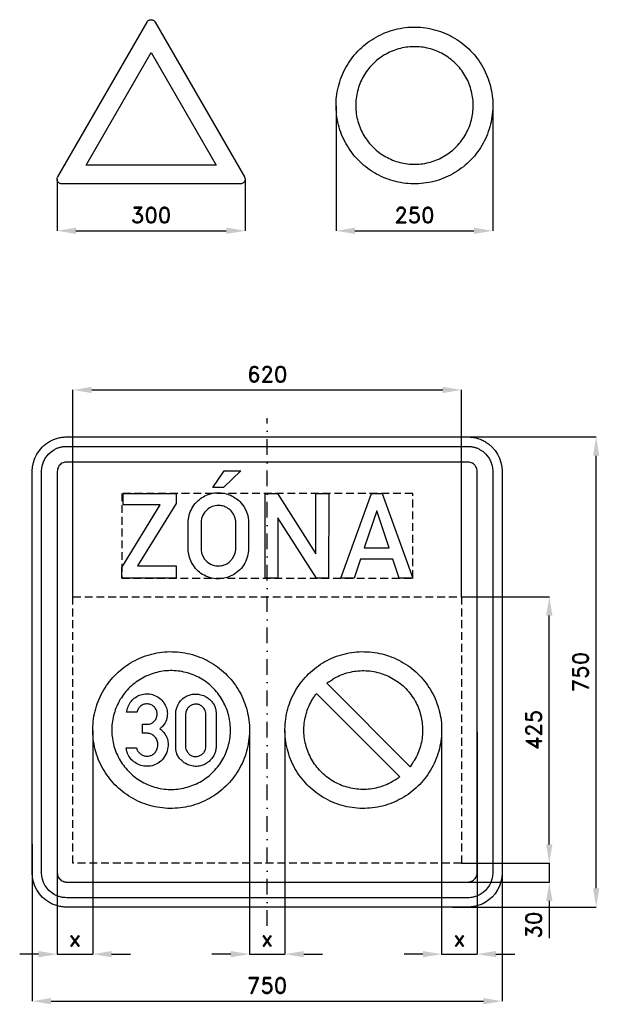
# Model space of a CAD drawing. Header units: millimetres. Extents: x -395 to 530, y -530 to 1041.
import ezdxf

# ---------------------------------------------------------------- set-up
doc = ezdxf.new("R2010")
doc.units = ezdxf.units.MM
doc.header["$LTSCALE"] = 5
doc.linetypes.add('ČERCHOVANÁX2', pattern=[2, 1, -0.5, 0, -0.5])
doc.linetypes.add('ČÁRKOVANÁX2', pattern=[1.5, 1, -0.5])
doc.layers.add('Kóty', color=2, linetype='Continuous')
doc.layers.add('Značka', color=7, linetype='Continuous')
doc.styles.get("Standard").update_dxf_attribs({"font": 'romand.shx', "height": 25})
doc.dimstyles.get("Standard").update_dxf_attribs({"dimtxt": 25, "dimasz": 30, "dimexe": 0.18, "dimexo": 0.0625, "dimgap": 12.5, "dimtad": 1, "dimdec": 0, "dimzin": 0, "dimdsep": 46, "dimtxsty": 'Standard', "dimcen": 0.09, "dimadec": 0, "dimazin": 0, "dimtfac": 1, "dimtdec": 0, "dimtofl": 0, "dimtmove": 0, "dimatfit": 3, "dimfxl": 1, "dimtolj": 1, "dimtzin": 0, "dimarcsym": 0})

# ---------------------------------------------------------------- blocks, each defined once
blk = doc.blocks.new('*D0')
at = {"layer": 'Defpoints', "color": 0, "transparency": 16777216}
for p in [(295.9, 375), (525, 375), (295.9, -375)]:
    blk.add_point(p, dxfattribs=at)
at = {"layer": 'Kóty', "color": 0, "lineweight": -2, "transparency": 16777216}
for p, q in [((296, 375), (525.2, 375)), ((525, -345), (525, 345)), ((296, -375), (525.2, -375))]:
    blk.add_line(p, q, dxfattribs=at)
at = {"layer": 'Kóty', "color": 0, "transparency": 16777216}
for points in [[(520, 345), (530, 345), (525, 375)], [(520, -345), (530, -345), (525, -375)]]:
    blk.add_solid(points, dxfattribs=at)
at = {"layer": 'Kóty', "color": 0, "transparency": 16777216, "insert": (500, 0), "char_height": 25, "attachment_point": 5, "rotation": 90}
blk.add_mtext('\\A1;750', dxfattribs=at)
blk = doc.blocks.new('*D1')
at = {"layer": 'Defpoints', "color": 0, "transparency": 16777216}
for p in [(310, 120), (450.18, 120), (310, -305)]:
    blk.add_point(p, dxfattribs=at)
at = {"layer": 'Kóty', "color": 0, "lineweight": -2, "transparency": 16777216}
for p, q in [((310.0625, 120), (450.36, 120)), ((450.18, -275), (450.18, 90)), ((310.0625, -305), (450.36, -305))]:
    blk.add_line(p, q, dxfattribs=at)
at = {"layer": 'Kóty', "color": 0, "transparency": 16777216}
for points in [[(445.18, 90), (455.18, 90), (450.18, 120)], [(445.18, -275), (455.18, -275), (450.18, -305)]]:
    blk.add_solid(points, dxfattribs=at)
at = {"layer": 'Kóty', "color": 0, "transparency": 16777216, "insert": (425.18, -92.5), "char_height": 25, "attachment_point": 5, "rotation": 90}
blk.add_mtext('\\A1;425', dxfattribs=at)
blk = doc.blocks.new('*D2')
at = {"layer": 'Defpoints', "color": 0, "transparency": 16777216}
for p in [(-375, -274.5), (375, -274.5), (375, -525)]:
    blk.add_point(p, dxfattribs=at)
at = {"layer": 'Kóty', "color": 0, "lineweight": -2, "transparency": 16777216}
for p, q in [((-375, -274.6), (-375, -525.2)), ((375, -274.6), (375, -525.2)), ((-345, -525), (345, -525))]:
    blk.add_line(p, q, dxfattribs=at)
at = {"layer": 'Kóty', "color": 0, "transparency": 16777216}
for points in [[(-345, -520), (-345, -530), (-375, -525)], [(345, -520), (345, -530), (375, -525)]]:
    blk.add_solid(points, dxfattribs=at)
at = {"layer": 'Kóty', "color": 0, "transparency": 16777216, "insert": (0, -500), "char_height": 25, "attachment_point": 5}
blk.add_mtext('\\A1;750', dxfattribs=at)
blk = doc.blocks.new('*D3')
at = {"layer": 'Defpoints', "color": 0, "transparency": 16777216}
for p in [(310.0625, 450), (-310, 120), (310.0625, 120)]:
    blk.add_point(p, dxfattribs=at)
at = {"layer": 'Kóty', "color": 0, "lineweight": -2, "transparency": 16777216}
for p, q in [((-310, 120.0625), (-310, 450.18)), ((-280, 450), (280.0625, 450)), ((310.0625, 120.0625), (310.0625, 450.18))]:
    blk.add_line(p, q, dxfattribs=at)
at = {"layer": 'Kóty', "color": 0, "transparency": 16777216}
for points in [[(-280, 455), (-280, 445), (-310, 450)], [(280.0625, 455), (280.0625, 445), (310.0625, 450)]]:
    blk.add_solid(points, dxfattribs=at)
at = {"layer": 'Kóty', "color": 0, "transparency": 16777216, "insert": (0.03125, 475), "char_height": 25, "attachment_point": 5}
blk.add_mtext('\\A1;620', dxfattribs=at)
blk = doc.blocks.new('*D4')
at = {"layer": 'Defpoints', "color": 0, "transparency": 16777216}
for p in [(-278.3, -93.2), (-335, -297.6), (-278.3, -450)]:
    blk.add_point(p, dxfattribs=at)
at = {"layer": 'Kóty', "color": 0, "lineweight": -2, "transparency": 16777216}
for p, q in [((-278.3, -93.3), (-278.3, -450.2)), ((-335, -297.7), (-335, -450.2)), ((-365, -450), (-395, -450)), ((-248.3, -450), (-218.3, -450))]:
    blk.add_line(p, q, dxfattribs=at)
at = {"layer": 'Kóty', "color": 0, "transparency": 16777216}
for points in [[(-365, -445), (-365, -455), (-335, -450)], [(-248.3, -445), (-248.3, -455), (-278.3, -450)]]:
    blk.add_solid(points, dxfattribs=at)
at = {"layer": 'Kóty', "color": 0, "transparency": 16777216, "insert": (-306.7, -425), "char_height": 25, "attachment_point": 5}
blk.add_mtext('\\A1;x', dxfattribs=at)
blk = doc.blocks.new('*D5')
at = {"layer": 'Defpoints', "color": 0, "transparency": 16777216}
for p in [(-28.3, -91.2), (28.3, -93.2), (28.3, -450)]:
    blk.add_point(p, dxfattribs=at)
at = {"layer": 'Kóty', "color": 0, "lineweight": -2, "transparency": 16777216}
for p, q in [((-28.3, -91.3), (-28.3, -450.2)), ((28.3, -93.3), (28.3, -450.2)), ((-58.3, -450), (-88.3, -450)), ((58.3, -450), (88.3, -450))]:
    blk.add_line(p, q, dxfattribs=at)
at = {"layer": 'Kóty', "color": 0, "transparency": 16777216}
for points in [[(-58.3, -445), (-58.3, -455), (-28.3, -450)], [(58.3, -445), (58.3, -455), (28.3, -450)]]:
    blk.add_solid(points, dxfattribs=at)
at = {"layer": 'Kóty', "color": 0, "transparency": 16777216, "insert": (0, -425), "char_height": 25, "attachment_point": 5}
blk.add_mtext('\\A1;x', dxfattribs=at)
blk = doc.blocks.new('*D6')
at = {"layer": 'Defpoints', "color": 0, "transparency": 16777216}
for p in [(278.4, -91.2), (335, -95.5), (335, -450)]:
    blk.add_point(p, dxfattribs=at)
at = {"layer": 'Kóty', "color": 0, "lineweight": -2, "transparency": 16777216}
for p, q in [((278.4, -91.3), (278.4, -450.2)), ((335, -95.5), (335, -450.2)), ((248.4, -450), (218.4, -450)), ((365, -450), (395, -450))]:
    blk.add_line(p, q, dxfattribs=at)
at = {"layer": 'Kóty', "color": 0, "transparency": 16777216}
for points in [[(248.4, -445), (248.4, -455), (278.4, -450)], [(365, -445), (365, -455), (335, -450)]]:
    blk.add_solid(points, dxfattribs=at)
at = {"layer": 'Kóty', "color": 0, "transparency": 16777216, "insert": (306.7, -425), "char_height": 25, "attachment_point": 5}
blk.add_mtext('\\A1;x', dxfattribs=at)
blk = doc.blocks.new('*D7')
at = {"layer": 'Defpoints', "color": 0, "transparency": 16777216}
for p in [(110, 903.1), (360, 905), (360, 703.8)]:
    blk.add_point(p, dxfattribs=at)
at = {"layer": 'Kóty', "color": 0, "lineweight": -2, "transparency": 16777216}
for p, q in [((110, 903), (110, 703.6)), ((360, 905), (360, 703.6)), ((140, 703.8), (330, 703.8))]:
    blk.add_line(p, q, dxfattribs=at)
at = {"layer": 'Kóty', "color": 0, "transparency": 16777216}
for points in [[(140, 708.8), (140, 698.8), (110, 703.8)], [(330, 708.8), (330, 698.8), (360, 703.8)]]:
    blk.add_solid(points, dxfattribs=at)
at = {"layer": 'Kóty', "color": 0, "transparency": 16777216, "insert": (235, 728.8), "char_height": 25, "attachment_point": 5}
blk.add_mtext('\\A1;250', dxfattribs=at)
blk = doc.blocks.new('*D8')
at = {"layer": 'Defpoints', "color": 0, "transparency": 16777216}
for p in [(-335.3, 786.2), (-35.3, 786.1), (-35.3, 703.8)]:
    blk.add_point(p, dxfattribs=at)
at = {"layer": 'Kóty', "color": 0, "lineweight": -2, "transparency": 16777216}
for p, q in [((-335.3, 786.1), (-335.3, 703.6)), ((-35.3, 786.1), (-35.3, 703.6)), ((-305.3, 703.8), (-65.3, 703.8))]:
    blk.add_line(p, q, dxfattribs=at)
at = {"layer": 'Kóty', "color": 0, "transparency": 16777216}
for points in [[(-305.3, 708.8), (-305.3, 698.8), (-335.3, 703.8)], [(-65.3, 708.8), (-65.3, 698.8), (-35.3, 703.8)]]:
    blk.add_solid(points, dxfattribs=at)
at = {"layer": 'Kóty', "color": 0, "transparency": 16777216, "insert": (-185.3, 728.8), "char_height": 25, "attachment_point": 5}
blk.add_mtext('\\A1;300', dxfattribs=at)

msp = doc.modelspace()

# ---------------------------------------------------------------- linework, layer by layer
at = {"color": 3}
msp.add_lwpolyline([(-68.7, 321.2), (-42.2, 321.2), (-69.9, 294.6), (-86.8, 294.6), (-68.7, 321.2)], dxfattribs=at)
at = {"layer": 'Kóty'}
for p, q in [((450.2, -275), (450.2, -179.5)), ((310, -305), (450.4, -305)), ((225.9, -335), (450.4, -335)), ((450.2, -365), (450.2, -424.3))]:
    msp.add_line(p, q, dxfattribs=at)
for points in [[(450.4, -335), (450.4, -305)], [(-335, -450), (-278.3, -450)], [(-28.3, -450), (28.3, -450)], [(278.4, -450), (335, -450)]]:
    msp.add_lwpolyline(points, dxfattribs=at)
for points in [[(445.2, -275), (455.2, -275), (450.2, -305)], [(445.2, -365), (455.2, -365), (450.2, -335)]]:
    msp.add_solid(points, dxfattribs=at)
at = {"layer": 'Značka', "color": 1}
for points in [[(-42.8, 778.8), (-327.9, 778.8), (-328.2, 778.8), (-328.6, 778.8, -0.055813), (-330.2, 779.1, -0.055956), (-331.6, 779.8, -0.069573), (-333.2, 780.9, -0.06979), (-334.3, 782.5, -0.069473), (-335.1, 784.3, -0.06778), (-335.3, 786.2, -0.055922), (-335.2, 787.8, -0.060906), (-334.7, 789.3), (-334.5, 789.6), (-334.3, 790), (-191.8, 1036.8), (-191.6, 1037.2), (-191.4, 1037.5, -0.055828), (-190.4, 1038.7, -0.056007), (-189.1, 1039.6, -0.069592), (-187.3, 1040.3, -0.069755), (-185.3, 1040.6, -0.069442), (-183.4, 1040.3, -0.067764), (-181.6, 1039.6, -0.056022), (-180.3, 1038.7, -0.061146), (-179.3, 1037.5), (-179.1, 1037.2), (-178.9, 1036.8), (-36.3, 790), (-36.2, 789.6), (-36, 789.3, -0.055634), (-35.5, 787.8), (-35.3, 786.2, -0.0696), (-35.6, 784.3, -0.069839), (-36.3, 782.5, -0.069564), (-37.5, 780.9, -0.067726), (-39.1, 779.8, -0.055903), (-40.5, 779.1, -0.061107), (-42, 778.8), (-42.4, 778.8), (-42.8, 778.8)], [(360, 903.8), (360, 902.9), (360, 902.1, -0.032165), (358.7, 885.8, -0.035724), (355.3, 869.8, -0.036665), (349.9, 854.4, -0.034753), (342.4, 839.9, -0.034037), (333.2, 826.3, -0.034452), (322.2, 814.2, -0.034561), (309.8, 803.6, -0.034425), (296.1, 794.7, -0.034389), (281.3, 787.6, -0.034418), (265.8, 782.6, -0.034423), (249.7, 779.6, -0.034416), (233.4, 778.8, -0.034416), (217, 780, -0.034417), (201.1, 783.5, -0.034417), (185.6, 788.9, -0.034417), (171.1, 796.3, -0.034417), (157.6, 805.6, -0.034417), (145.5, 816.5, -0.034416), (134.8, 828.9, -0.034417), (125.9, 842.7, -0.034417), (118.8, 857.4, -0.034417), (113.8, 873, -0.034416), (110.8, 889.1, -0.034417), (110, 905.4, -0.034417), (111.2, 921.7, -0.034418), (114.7, 937.7, -0.034417), (120.1, 953.1, -0.034418), (127.6, 967.7, -0.034416), (136.8, 981.2, -0.034415), (147.8, 993.3, -0.034418), (160.2, 1004, -0.034416), (173.9, 1012.8, -0.034417), (188.7, 1019.9, -0.034417), (204.2, 1024.9, -0.034416), (220.3, 1028, -0.034417), (236.6, 1028.8, -0.034417), (252.9, 1027.5, -0.034416), (268.9, 1024.1, -0.034415), (284.4, 1018.7, -0.034418), (298.9, 1011.2, -0.034419), (312.4, 1002, -0.034403), (324.5, 991, -0.034415), (335.2, 978.6, -0.03449), (344.1, 964.8, -0.034418), (351.1, 950.1, -0.034075), (356.1, 934.5, -0.03279), (359.1, 919.3, -0.034265), (360, 903.8)], [(328.7, 903.8), (328.7, 904.4), (328.7, 905, 0.032167), (327.8, 917.2, 0.035726), (325.2, 929.2, 0.036665), (321.2, 940.8, 0.034752), (315.6, 951.7, 0.03404), (308.6, 961.8, 0.034452), (300.4, 970.9, 0.034558), (291.1, 978.9, 0.034426), (280.8, 985.6, 0.034389), (269.7, 990.9, 0.034417), (258.1, 994.6, 0.034425), (246, 996.9, 0.034418), (233.8, 997.5, 0.034418), (221.5, 996.6, 0.034414), (209.5, 994, 0.034417), (198, 989.9, 0.034415), (187.1, 984.3, 0.034419), (176.9, 977.4, 0.034418), (167.8, 969.2, 0.034417), (159.8, 959.9, 0.034418), (153.2, 949.6, 0.034417), (147.9, 938.5, 0.034416), (144.1, 926.8, 0.034416), (141.9, 914.8, 0.034416), (141.3, 902.5, 0.034417), (142.2, 890.3, 0.034418), (144.8, 878.3, 0.034416), (148.8, 866.7, 0.034417), (154.4, 855.8, 0.034417), (161.3, 845.7, 0.034417), (169.6, 836.6, 0.034416), (178.9, 828.6, 0.034417), (189.2, 822, 0.034417), (200.2, 816.7, 0.034417), (211.9, 812.9, 0.034416), (224, 810.6, 0.034416), (236.2, 810, 0.034417), (248.5, 810.9, 0.034417), (260.4, 813.5, 0.034416), (272, 817.6, 0.034416), (282.9, 823.2, 0.034419), (293.1, 830.1, 0.034405), (302.1, 838.3, 0.034416), (310.1, 847.7, 0.034487), (316.8, 858, 0.034418), (322.1, 869, 0.034079), (325.9, 880.7, 0.032793), (328.1, 892.1, 0.034267), (328.7, 903.8)], [(-28.3, -92.5), (-28.3, -93.3), (-28.3, -94.1, -0.032166), (-29.6, -110.4, -0.035724), (-33, -126.4, -0.036665), (-38.4, -141.9, -0.034752), (-45.9, -156.4, -0.034039), (-55.1, -169.9, -0.034453), (-66.1, -182, -0.03456), (-78.5, -192.7, -0.034427), (-92.3, -201.6, -0.034391), (-107, -208.7, -0.034419), (-122.6, -213.7, -0.034423), (-138.6, -216.7, -0.034416), (-155, -217.5, -0.034417), (-171.3, -216.3, -0.034417), (-187.3, -212.8, -0.034418), (-202.7, -207.4, -0.034417), (-217.2, -199.9, -0.034417), (-230.8, -190.7, -0.034417), (-242.9, -179.7, -0.034417), (-253.5, -167.3, -0.034417), (-262.4, -153.6, -0.034416), (-269.5, -138.8, -0.034417), (-274.5, -123.3, -0.034416), (-277.5, -107.2, -0.034416), (-278.3, -90.9, -0.034417), (-277.1, -74.6, -0.034417), (-273.6, -58.6, -0.034417), (-268.2, -43.1, -0.034417), (-260.8, -28.6, -0.034418), (-251.5, -15.1, -0.034416), (-240.6, -3, -0.034418), (-228.2, 7.7, -0.034416), (-214.4, 16.6, -0.034417), (-199.7, 23.7, -0.034417), (-184.1, 28.7, -0.034416), (-168, 31.7, -0.034417), (-151.7, 32.5, -0.034418), (-135.4, 31.3, -0.034416), (-119.4, 27.8, -0.034415), (-104, 22.4, -0.034418), (-89.4, 14.9, -0.034419), (-75.9, 5.7, -0.034405), (-63.8, -5.3, -0.034414), (-53.1, -17.7, -0.034487), (-44.3, -31.4, -0.034419), (-37.2, -46.2, -0.034077), (-32.2, -61.7, -0.032792), (-29.2, -77, -0.034267), (-28.3, -92.5)], [(278.3, -92.5), (278.3, -93.3), (278.3, -94.1, -0.032168), (277.1, -110.4, -0.035725), (273.7, -126.4, -0.036665), (268.3, -141.9, -0.034753), (260.8, -156.4, -0.034036), (251.5, -169.9, -0.034453), (240.6, -182, -0.034562), (228.2, -192.7, -0.034425), (214.4, -201.6, -0.03439), (199.7, -208.7, -0.034419), (184.1, -213.7, -0.034424), (168, -216.7, -0.034417), (151.7, -217.5, -0.034417), (135.4, -216.3, -0.034417), (119.4, -212.8, -0.034418), (104, -207.4, -0.034418), (89.4, -199.9, -0.034417), (75.9, -190.7, -0.034417), (63.8, -179.7, -0.034418), (53.1, -167.3, -0.034417), (44.3, -153.6, -0.034418), (37.2, -138.8, -0.034418), (32.2, -123.3, -0.034417), (29.1, -107.2, -0.034416), (28.3, -90.9, -0.034418), (29.6, -74.6, -0.034416), (33, -58.6, -0.034414), (38.4, -43.1, -0.034416), (45.9, -28.6, -0.034417), (55.1, -15.1, -0.034416), (66.1, -3, -0.034419), (78.5, 7.7, -0.034415), (92.2, 16.6, -0.034418), (107, 23.7, -0.034418), (122.6, 28.7, -0.034415), (138.6, 31.7, -0.034418), (155, 32.5, -0.034416), (171.3, 31.3, -0.034418), (187.3, 27.8, -0.034416), (202.7, 22.4, -0.034415), (217.2, 14.9, -0.034415), (230.8, 5.7, -0.034406), (242.9, -5.3, -0.034415), (253.5, -17.7, -0.034483), (262.4, -31.4, -0.034418), (269.5, -46.2, -0.034079), (274.5, -61.7, -0.032793), (277.5, -77, -0.034265), (278.3, -92.5)], [(-58.6, -92.5), (-58.6, -91.9), (-58.6, -91.3, 0.032169), (-59.6, -78.9, 0.035723), (-62.2, -66.8, 0.036667), (-66.3, -55.1, 0.034753), (-72, -44.1, 0.034037), (-78.9, -33.8, 0.034454), (-87.3, -24.7, 0.034561), (-96.6, -16.6, 0.034425), (-107.1, -9.9, 0.034387), (-118.2, -4.5, 0.034417), (-130, -0.7, 0.034427), (-142.2, 1.6, 0.034417), (-154.6, 2.2, 0.034417), (-166.9, 1.3, 0.034415), (-179, -1.4, 0.034417), (-190.7, -5.5, 0.034414), (-201.8, -11.1, 0.034416), (-212, -18.1, 0.034418), (-221.2, -26.4, 0.034416), (-229.2, -35.8, 0.034417), (-236, -46.2, 0.034417), (-241.3, -57.4, 0.034416), (-245.1, -69.2, 0.034415), (-247.4, -81.4, 0.034417), (-248, -93.7, 0.034417), (-247.1, -106.1, 0.034416), (-244.5, -118.2, 0.034417), (-240.4, -129.9, 0.034417), (-234.7, -140.9, 0.034418), (-227.7, -151.2, 0.034417), (-219.4, -160.3, 0.034418), (-210, -168.4, 0.034416), (-199.6, -175.1, 0.034417), (-188.4, -180.5, 0.034416), (-176.6, -184.3, 0.034415), (-164.5, -186.6, 0.034415), (-152.1, -187.2, 0.034417), (-139.7, -186.3, 0.034416), (-127.6, -183.6, 0.034415), (-115.9, -179.5, 0.034419), (-104.9, -173.9, 0.034419), (-94.7, -166.9, 0.034406), (-85.5, -158.6, 0.034413), (-77.4, -149.2, 0.034485), (-70.7, -138.8, 0.034416), (-65.3, -127.6, 0.034075), (-61.6, -115.8, 0.032792), (-59.3, -104.2, 0.034265), (-58.6, -92.5)]]:
    msp.add_lwpolyline(points, format="xyb", dxfattribs=at)
msp.add_lwpolyline([(-288.9, 808.7), (-185.3, 988.2), (-81.7, 808.7), (-288.9, 808.7)], dxfattribs=at)
at = {"layer": 'Značka', "color": 6, "linetype": 'ČERCHOVANÁX2', "ltscale": 5}
msp.add_lwpolyline([(0, -405), (0, 405)], dxfattribs=at)
at = {"layer": 'Značka', "color": 3}
for points in [[(-320, -375), (-320.2, -375), (-320.4, -375, -0.032177), (-327.5, -374.5, -0.035432), (-334.5, -373.1, -0.036231), (-341.3, -370.8, -0.034387), (-347.6, -367.6, -0.03373), (-353.6, -363.6), (-358.9, -358.9), (-363.6, -353.6), (-367.6, -347.6), (-370.8, -341.3), (-373.1, -334.5), (-374.5, -327.5), (-375, -320.4), (-375, -320.2), (-375, -320), (-375, 320), (-375, 320.2), (-375, 320.4), (-374.5, 327.5), (-373.1, 334.5), (-370.8, 341.3), (-367.6, 347.6), (-363.6, 353.6), (-358.9, 358.9, -0.03416), (-353.6, 363.6, -0.034204), (-347.6, 367.6, -0.03407), (-341.3, 370.7, -0.033398), (-334.5, 373.1, -0.034117), (-327.5, 374.5, -0.036743), (-320.4, 375), (-320.2, 375), (-320, 375), (320, 375), (320.2, 375), (320.4, 375, -0.032185), (327.5, 374.5, -0.035434), (334.5, 373.1, -0.036239), (341.3, 370.8, -0.034384), (347.6, 367.6, -0.033737), (353.6, 363.6), (358.9, 358.9), (363.6, 353.6), (367.6, 347.6), (370.8, 341.3), (373.1, 334.5), (374.5, 327.5), (375, 320.4), (375, 320.2), (375, 320), (375, -320), (375, -320.2), (375, -320.4), (374.5, -327.5), (373.1, -334.5), (370.8, -341.3), (367.6, -347.6), (363.6, -353.6), (358.9, -358.9), (353.6, -363.6), (347.6, -367.6, -0.034074), (341.3, -370.7, -0.033398), (334.5, -373.1, -0.034121), (327.5, -374.5, -0.036746), (320.4, -375), (320.2, -375), (320, -375), (-320, -375)], [(-320, -360), (-320.2, -360), (-320.3, -360, -0.032185), (-325.5, -359.6, -0.035458), (-330.6, -358.6, -0.036282), (-335.5, -356.9, -0.03438), (-340.1, -354.6), (-344.4, -351.7), (-348.3, -348.3), (-351.7, -344.4), (-354.6, -340.1), (-356.9, -335.5), (-358.6, -330.6), (-359.6, -325.5), (-360, -320.3), (-360, -320.2), (-360, -320), (-360, 320), (-360, 320.2), (-360, 320.3), (-359.6, 325.5), (-358.6, 330.6), (-356.9, 335.5), (-354.6, 340.1), (-351.7, 344.4), (-348.3, 348.3), (-344.4, 351.7), (-340.1, 354.6, -0.034054), (-335.5, 356.9, -0.033397), (-330.6, 358.6, -0.034162), (-325.5, 359.7, -0.036746), (-320.3, 360), (-320.2, 360), (-320, 360), (320, 360), (320.2, 360), (320.3, 360, -0.032185), (325.5, 359.6, -0.035458), (330.6, 358.6, -0.036271), (335.5, 356.9, -0.034372), (340.1, 354.6), (344.4, 351.7), (348.3, 348.3), (351.7, 344.4), (354.6, 340.1), (356.9, 335.5), (358.6, 330.6), (359.6, 325.5), (360, 320.3), (360, 320.2), (360, 320), (360, -320), (360, -320.2), (360, -320.3), (359.6, -325.5), (358.6, -330.6), (356.9, -335.5), (354.6, -340.1), (351.7, -344.4), (348.3, -348.3), (344.4, -351.7), (340.1, -354.6), (335.5, -356.9, -0.033409), (330.6, -358.6, -0.034162), (325.5, -359.7, -0.036752), (320.3, -360), (320.2, -360), (320, -360), (-320, -360)], [(-320, -335), (320, -335), (320.1, -335), (320.1, -335, 0.032165), (322.1, -334.9), (324, -334.5), (325.8, -333.8), (327.5, -333), (329.1, -331.9), (330.6, -330.6), (331.9, -329.2), (333, -327.5), (333.8, -325.8), (334.5, -324), (334.9, -322.1), (335, -320.1), (335, -320.1), (335, -320), (335, 320), (335, 320.1), (335, 320.1), (334.9, 322.1), (334.5, 324), (333.9, 325.8), (333, 327.5), (331.9, 329.2), (330.6, 330.6), (329.1, 331.9), (327.5, 333), (325.8, 333.8), (324, 334.5), (322.1, 334.9, 0.036774), (320.1, 335), (320.1, 335), (320, 335), (-320, 335), (-320.1, 335), (-320.1, 335, 0.032197), (-322.1, 334.9, 0.035368), (-324, 334.5), (-325.8, 333.8), (-327.5, 333), (-329.1, 331.9), (-330.6, 330.6), (-331.9, 329.2), (-333, 327.5), (-333.8, 325.8), (-334.5, 324), (-334.9, 322.1), (-335, 320.1), (-335, 320.1), (-335, 320), (-335, -320), (-335, -320.1), (-335, -320.1), (-334.9, -322.1), (-334.5, -324), (-333.9, -325.8), (-333, -327.5), (-331.9, -329.2), (-330.6, -330.6), (-329.1, -331.9), (-327.5, -333), (-325.8, -333.8), (-324, -334.5), (-322.1, -334.9, 0.036735), (-320.1, -335), (-320.1, -335), (-320, -335)], [(-126.1, 239.1), (-126, 240.3), (-126, 241.4), (-125.2, 247), (-123.8, 252.5, -0.066316), (-118.6, 263.7, -0.068478), (-110.6, 273.1, -0.061906), (-101.8, 279.6, -0.059925), (-91.8, 283.9, -0.057361), (-81.4, 285.9, -0.057578), (-70.8, 285.5, -0.056928), (-60.6, 282.9, -0.057441), (-51.4, 278.1, -0.055444), (-43.5, 271.8), (-37.2, 263.9), (-33.5, 257.1), (-31, 249.8), (-30.3, 245.8), (-29.8, 241.7), (-29.7, 241), (-29.7, 240.4), (-29.7, 195.2), (-29.8, 194.1), (-29.9, 193.1), (-31.3, 184.7), (-34.1, 176.7, -0.078747), (-41.4, 165.4, -0.073081), (-51.6, 156.7, -0.060083), (-61.4, 151.7, -0.059823), (-72.1, 149.2, -0.071111), (-85.4, 149.3, -0.074187), (-98, 153.1, -0.066062), (-108, 159.2, -0.061724), (-116.2, 167.6), (-120.9, 174.8), (-124, 182.8), (-125.2, 188), (-125.9, 193.4), (-126, 194.6), (-126.1, 195.9), (-126.1, 239.1)], [(-105.5, 239.1), (-105.5, 195.9), (-105.5, 195.1), (-105.4, 194.2), (-104.7, 190), (-103.3, 185.9), (-100.1, 180.3), (-95.7, 175.7), (-90.5, 172.1, 0.064258), (-84.6, 169.9, 0.050477), (-79.8, 169.2, 0.044574), (-74.9, 169.4, 0.073926), (-66.6, 171.6, 0.084947), (-59.4, 176.2), (-54.6, 181.8), (-51.5, 188.4), (-50.6, 191.7), (-50.1, 195.1), (-50.1, 195.6), (-50.1, 196), (-50.1, 239), (-50.1, 239.7), (-50.1, 240.5), (-50.9, 245.2), (-52.7, 249.7, 0.076987), (-57.7, 257, 0.083771), (-64.6, 262.2, 0.069846), (-71.1, 264.9, 0.066683), (-78.1, 265.6, 0.088539), (-87.7, 263.9, 0.098173), (-95.9, 259), (-100.1, 254.5), (-103.1, 249.2), (-104.7, 245), (-105.5, 240.6), (-105.5, 239.8), (-105.5, 239.1)]]:
    msp.add_lwpolyline(points, format="xyb", dxfattribs=at)
for points in [[(-232.2, 150), (-232.2, 167), (-170.7, 266.7), (-229.8, 266.7), (-229.8, 285), (-145.2, 285), (-145.2, 269.1), (-206.8, 169.4), (-145.2, 169.4), (-145.2, 150), (-232.2, 150)], [(-3.2, 150), (-3.2, 285), (16.2, 285), (77.5, 188.6), (77.5, 285), (98.2, 285), (98, 150), (78.6, 150), (17.2, 246.2), (17.2, 150), (-3.2, 150)], [(117.3, 150), (166.2, 285), (183.3, 285), (232.2, 150), (210.5, 150), (200.5, 180.2), (148.8, 180.2), (138.9, 150), (117.3, 150)], [(194.5, 198.1), (174.7, 257.4), (155, 198.1), (194.5, 198.1)]]:
    msp.add_lwpolyline(points, dxfattribs=at)
at = {"layer": 'Značka', "color": 6, "linetype": 'ČÁRKOVANÁX2', "ltscale": 2.5}
msp.add_lwpolyline([(-232.2, 150), (232.2, 150), (232.2, 285), (-232.2, 285)], close=True, dxfattribs=at)
msp.add_lwpolyline([(-310, -305), (-310, 120), (310, 120), (310, -305), (-310, -305)], dxfattribs=at)
at = {"layer": 'Značka', "color": 5}
for points in [[(227.9, -151), (94.9, -18, -0.005745), (100.9, -13.8, -0.017277), (107.1, -9.9, -0.037256), (118.2, -4.5, -0.034614), (130, -0.7, -0.033866), (142.2, 1.6, -0.034446), (154.6, 2.2, -0.03456), (166.9, 1.3, -0.034428), (179, -1.4, -0.034398), (190.7, -5.4, -0.034335), (201.8, -11.1, -0.034418), (212, -18.1, -0.034823), (221.2, -26.4, -0.034399), (229.2, -35.8, -0.032726), (236, -46.2, -0.034584), (241.4, -57.4, -0.040947), (245.1, -69.2, -0.031753), (247.1, -80.7, -0.010468), (248, -92.5), (248, -93.1), (248, -93.7, -0.033008), (247.1, -106.1, -0.034397), (244.5, -118.2, -0.036418), (240.5, -130, -0.039593), (234.7, -140.9, -0.015325), (231.4, -146), (227.9, -151)], [(-208.7, -120.9, 0.005363), (-208.3, -122.2, 0.016098), (-207.8, -123.5, 0.066966), (-205.5, -127.4, 0.067351), (-202.2, -130.6, 0.079616), (-197.6, -133.2, 0.083504), (-192.5, -134.2, 0.078726), (-187.6, -133.7, 0.077304), (-183.1, -131.8, 0.094872), (-178.4, -127.6, 0.087406), (-175.4, -122, 0.097386), (-174.4, -114.9, 0.104443), (-176.1, -108, 0.094859), (-179.8, -102.7, 0.095665), (-185.1, -99.1, 0.045595), (-187.8, -98.1, 0.043312), (-190.7, -97.7), (-191.3, -97.6), (-192, -97.6), (-199, -97.6), (-199, -83.4), (-191.7, -83.4), (-191.1, -83.4), (-190.5, -83.4, 0.089507), (-186, -82.5, 0.07818), (-182, -80.1, 0.098555), (-177.9, -75.5, 0.099795), (-175.9, -69.8, 0.096869), (-175.9, -63.8, 0.098696), (-178.2, -58.3, 0.100567), (-182.4, -53.9, 0.097631), (-187.9, -51.5, 0.10601), (-194.6, -51.1, 0.108975), (-200.8, -53.6, 0.096323), (-205.1, -57.6, 0.100255), (-207.6, -62.8, 0.00961), (-207.7, -63.4, 0.00322), (-207.9, -64.1), (-224.3, -64.1, -0.004893), (-223.9, -61.6, -0.014659), (-223.3, -59.2, -0.070908), (-219.8, -50.6, -0.076589), (-213.9, -43.4, -0.078959), (-206.2, -38, -0.076376), (-197.3, -35.2, -0.077798), (-187.7, -35, -0.077972), (-178.5, -37.7, -0.081008), (-170, -43.1, -0.080995), (-163.7, -51, -0.076303), (-160.2, -59.4, -0.079821), (-159.4, -68.4, -0.09208), (-161.8, -78.8, -0.10509), (-167.8, -87.3, -0.02059), (-169.6, -88.9, -0.006874), (-171.4, -90.5, -0.005033), (-169.7, -91.7, -0.015055), (-168.1, -93.1, -0.05805), (-163.8, -97.8, -0.058897), (-160.6, -103.4, -0.074885), (-158.4, -111.4, -0.064097), (-158.5, -119.9, -0.089411), (-162.1, -132.1, -0.101882), (-169.9, -142.1, -0.087333), (-178.6, -147.7, -0.080967), (-188.8, -150.2, -0.079652), (-199.2, -149.6, -0.08266), (-208.8, -145.8, -0.076824), (-216.3, -139.9, -0.076585), (-221.8, -132, -0.041099), (-223.7, -127.4, -0.040369), (-224.8, -122.6, -0.005208), (-225, -121.7), (-225.1, -120.9), (-208.7, -120.9)], [(-146, -68.6), (-146, -67.6, -0.005952), (-146, -66.6, -0.04902), (-145.3, -60.3, -0.049992), (-143.3, -54.3, -0.079535), (-138.1, -45.8, -0.089086), (-130.4, -39.4, -0.059798), (-124.6, -36.7, -0.052016), (-118.2, -35.3, -0.062018), (-109.9, -35.3, -0.064497), (-101.9, -37.4, -0.055434), (-95.8, -40.5, -0.055483), (-90.4, -44.8, -0.051115), (-86.5, -49.6, -0.054901), (-83.6, -55, -0.045235), (-82.2, -59.7, -0.045983), (-81.6, -64.5, -0.012306), (-81.5, -66.2, -0.004093), (-81.6, -67.9), (-81.6, -117.4), (-81.6, -118.4, -0.006894), (-81.6, -119.5, -0.051778), (-82.3, -125.4, -0.049689), (-84.3, -131, -0.066796), (-88.5, -138.1, -0.065903), (-94.5, -143.9, -0.061099), (-100.9, -147.8, -0.064144), (-108, -150, -0.069663), (-116.3, -150.4, -0.067452), (-124.3, -148.6, -0.056808), (-130.8, -145.6, -0.049588), (-136.5, -141.2, -0.048058), (-140.9, -136.5, -0.065879), (-144, -131, -0.054763), (-145.5, -126, -0.042361), (-146, -120.8, -0.00926), (-146.1, -119.1, -0.003099), (-146, -117.4), (-146, -68.6)], [(211.8, -167, -0.00574), (205.8, -171.2, -0.017261), (199.6, -175.1, -0.037234), (188.5, -180.5, -0.034618), (176.6, -184.3, -0.033871), (164.5, -186.6, -0.034446), (152.1, -187.2, -0.034558), (139.7, -186.3, -0.034419), (127.6, -183.6, -0.034396), (115.9, -179.6, -0.034417), (104.9, -173.9, -0.034421), (94.7, -166.9, -0.034417), (85.5, -158.6, -0.034415), (77.4, -149.2, -0.034426), (70.7, -138.8, -0.034416), (65.3, -127.6, -0.034354), (61.5, -115.8, -0.034416), (59.2, -103.6, -0.034721), (58.6, -91.3, -0.034402), (59.6, -78.9, -0.033167), (62.2, -66.8, -0.034541), (66.2, -55.1, -0.039196), (71.9, -44.1, -0.015452), (75.3, -39, -0.005143), (78.8, -34), (211.8, -167)], [(-130.4, -68.6), (-130.4, -117.4), (-130.4, -118.1, 0.009609), (-130.4, -118.8, 0.073869), (-129.6, -123, 0.05952), (-127.7, -126.9, 0.070727), (-124.5, -131, 0.094576), (-120.2, -133.7, 0.1084), (-114.6, -134.8, 0.087552), (-108.7, -133.7, 0.078159), (-104.1, -131.3, 0.088166), (-100.6, -127.6, 0.061767), (-98.9, -124.5, 0.061183), (-98.1, -121.1, 0.025178), (-97.9, -119.3, 0.008385), (-97.9, -117.4), (-97.9, -68.6, 0.005498), (-98, -67, 0.016527), (-98.1, -65.4, 0.058322), (-99.2, -61.4, 0.064729), (-101.3, -57.7, 0.088093), (-105.1, -53.9, 0.097894), (-110.1, -51.6, 0.099846), (-115.6, -51.3, 0.08827), (-120.9, -53, 0.074162), (-124.8, -55.6, 0.075671), (-127.8, -59.3, 0.052593), (-129.2, -62.4, 0.046073), (-130.1, -65.7, 0.014324), (-130.3, -67.1, 0.004778), (-130.4, -68.6)]]:
    msp.add_lwpolyline(points, format="xyb", dxfattribs=at)

# ---------------------------------------------------------------- texts
at = {"layer": 'Kóty', "insert": (425.2, -403.6), "char_height": 25, "attachment_point": 5, "rotation": 90}
msp.add_mtext('\\A1;30', dxfattribs=at)

# ---------------------------------------------------------------- dimensions: what is measured, and where the dimension line sits
at = {"layer": 'Kóty'}
for base, p1, p2, text, picture, middle in [((360, 703.8), (110, 903.1), (360, 905), '250', '*D7', (235, 728.8)), ((-35.3, 703.8), (-335.3, 786.2), (-35.3, 786.1), '300', '*D8', (-185.3, 728.8)), ((-278.3, -450), (-335, -297.6), (-278.3, -93.2), 'x', '*D4', (-306.7, -425)), ((28.3, -450), (-28.3, -91.2), (28.3, -93.2), 'x', '*D5', (0, -425)), ((335, -450), (278.4, -91.2), (335, -95.5), 'x', '*D6', (306.7, -425))]:
    dim = msp.add_linear_dim(base=base, p1=p1, p2=p2, text=text, dimstyle='Standard', dxfattribs=at)
    dim.commit()
    dim.dimension.update_dxf_attribs({"geometry": picture, "text_midpoint": middle})
for base, p1, p2, picture, middle in [((310.1, 450), (-310, 120), (310.1, 120), '*D3', (0, 475)), ((375, -525), (-375, -274.5), (375, -274.5), '*D2', (0, -500))]:
    dim = msp.add_linear_dim(base=base, p1=p1, p2=p2, dimstyle='Standard', dxfattribs=at)
    dim.commit()
    dim.dimension.update_dxf_attribs({"geometry": picture, "text_midpoint": middle})
for base, p1, p2, picture, middle in [((525, 375), (295.9, -375), (295.9, 375), '*D0', (500, 0)), ((450.2, 120), (310, -305), (310, 120), '*D1', (425.2, -92.5))]:
    dim = msp.add_linear_dim(base=base, p1=p1, p2=p2, angle=90, dimstyle='Standard', dxfattribs=at)
    dim.commit()
    dim.dimension.update_dxf_attribs({"geometry": picture, "text_midpoint": middle})

doc.saveas('drawing.dxf')
